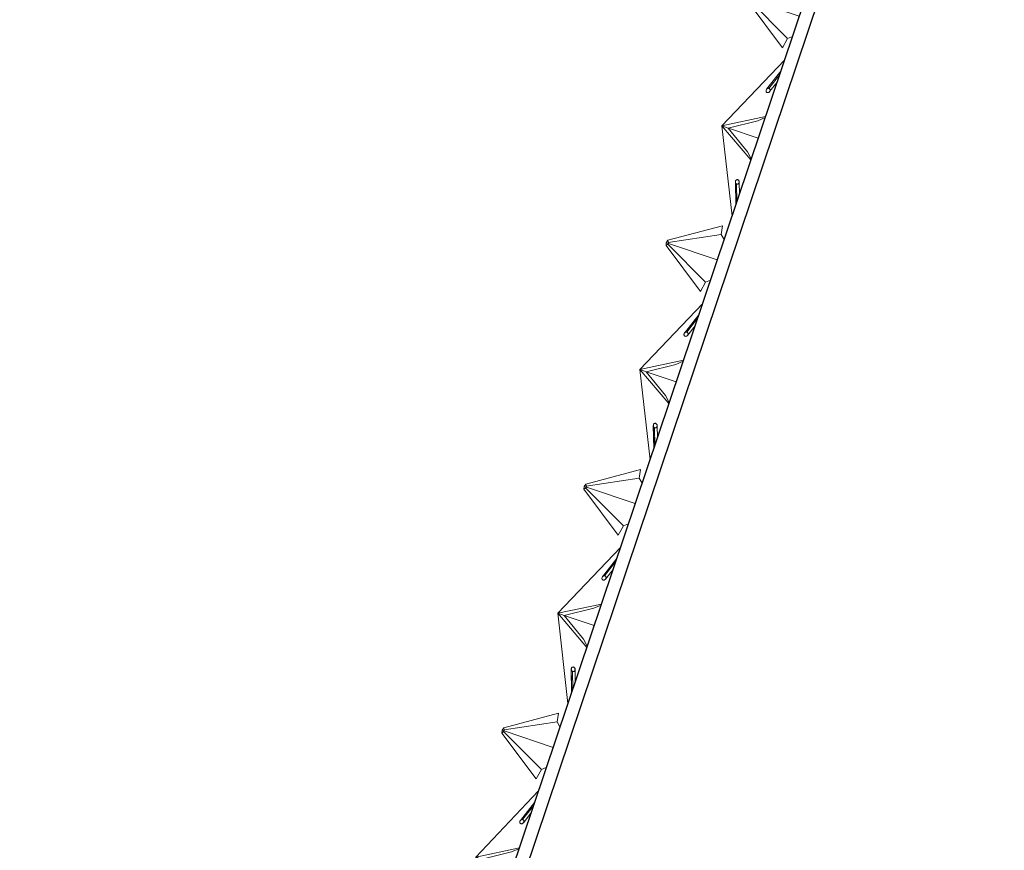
# Model space of a CAD drawing. Header units: millimetres. Extents: x 1512 to 2105, y 794 to 1149.
# Tile 54 of 256: x 1691 to 1706, y 865 to 878. Entities that reach past the tile are written whole.
import ezdxf

# ---------------------------------------------------------------- set-up
doc = ezdxf.new("R2010")
doc.units = ezdxf.units.MM
doc.layers.add('A-GLAZ-CURT', color=52, linetype='Continuous', lineweight=9)
doc.layers.add('A-WALL', color=113, linetype='Continuous', lineweight=9)

# ---------------------------------------------------------------- blocks, each defined once
blk = doc.blocks.new('Family2 - Family2-154966-اول')
at = {"layer": 'A-GLAZ-CURT'}
for p, q in [((-136.858, 62.014), (-136.857, 61.654)), ((-136.839, 61.705), (-136.839, 61.981)), ((-136.797, 61.822), (-136.798, 62.015)), ((-137.935, 61.112), (-137.07, 61.329)), ((-137.093, 61.192), (-137.929, 61.078)), ((-137.929, 61.078), (-137.093, 61.192)), ((-137.093, 61.192), (-137.07, 61.329)), ((-137.049, 61.11), (-137.093, 61.192)), ((-137.964, 61.029), (-137.959, 61.074)), ((-137.964, 61.029), (-137.959, 61.074)), ((-137.964, 61.029), (-137.926, 61.062)), ((-137.964, 61.029), (-137.435, 60.299)), ((-137.935, 61.112), (-137.959, 61.074)), ((-137.935, 61.112), (-137.959, 61.074)), ((-137.959, 61.074), (-137.926, 61.062)), ((-137.959, 61.074), (-137.926, 61.062)), ((-137.352, 60.443), (-137.938, 61.052)), ((-137.938, 61.052), (-137.352, 60.443)), ((-137.935, 61.112), (-137.926, 61.062)), ((-137.926, 61.062), (-137.162, 60.791)), ((-137.926, 61.062), (-137.162, 60.791)), ((-137.352, 60.443), (-137.435, 60.299)), ((-137.274, 60.476), (-137.352, 60.443)), ((-137.467, 59.929), (-137.695, 59.649)), ((-137.66, 59.663), (-137.485, 59.878)), ((-137.649, 59.611), (-137.527, 59.76))]:
    blk.add_line(p, q, dxfattribs=at)
at = {"layer": 'A-GLAZ-CURT', "lineweight": 18, "flags": 128}
for points in [[(-136.816, 62.048), (-136.822, 62.05), (-136.829, 62.051), (-136.836, 62.049), (-136.842, 62.046), (-136.847, 62.042), (-136.852, 62.036), (-136.855, 62.029), (-136.857, 62.021), (-136.858, 62.013), (-136.857, 62.005), (-136.854, 61.997), (-136.85, 61.991), (-136.845, 61.985), (-136.839, 61.981)], [(-136.839, 61.981), (-136.833, 61.979), (-136.826, 61.978), (-136.82, 61.98), (-136.813, 61.983), (-136.808, 61.987), (-136.803, 61.993), (-136.8, 62), (-136.798, 62.008), (-136.798, 62.016), (-136.799, 62.024), (-136.801, 62.032), (-136.805, 62.038), (-136.81, 62.044), (-136.816, 62.048)], [(-137.66, 59.663), (-137.667, 59.664), (-137.674, 59.663), (-137.682, 59.66), (-137.688, 59.656), (-137.694, 59.65), (-137.699, 59.643), (-137.702, 59.636), (-137.704, 59.629), (-137.704, 59.621), (-137.703, 59.614), (-137.7, 59.608), (-137.696, 59.603), (-137.69, 59.599), (-137.684, 59.597)], [(-137.684, 59.597), (-137.677, 59.596), (-137.669, 59.597), (-137.662, 59.6), (-137.655, 59.604), (-137.65, 59.61), (-137.645, 59.616), (-137.641, 59.624), (-137.64, 59.631), (-137.639, 59.639), (-137.641, 59.646), (-137.644, 59.652), (-137.648, 59.657), (-137.654, 59.661), (-137.66, 59.663)]]:
    blk.add_lwpolyline(points, dxfattribs=at)
blk = doc.blocks.new('Family2 - Family2-154967-اول')
at = {"layer": 'A-GLAZ-CURT'}
for p, q in [((-137.406, 60.103), (-138.406, 59.084)), ((-137.406, 60.103), (-138.406, 59.084)), ((-137.467, 59.929), (-137.695, 59.649)), ((-137.66, 59.663), (-137.485, 59.878)), ((-137.649, 59.611), (-137.527, 59.76)), ((-137.718, 59.22), (-138.406, 59.084)), ((-138.406, 59.084), (-137.718, 59.22)), ((-137.84, 59.156), (-137.724, 59.204)), ((-137.959, 58.541), (-138.406, 59.084)), ((-138.406, 59.084), (-138.307, 59.049)), ((-138.406, 59.084), (-138.307, 59.049)), ((-138.406, 59.084), (-137.959, 58.541)), ((-138.269, 57.663), (-138.406, 59.084)), ((-138.269, 57.663), (-138.406, 59.084)), ((-137.84, 59.156), (-138.307, 59.049)), ((-138.011, 58.671), (-138.307, 59.049)), ((-138.306, 59.049), (-137.837, 58.883)), ((-138.306, 59.049), (-137.837, 58.883)), ((-138.011, 58.671), (-137.952, 58.56)), ((-138.208, 58.199), (-138.207, 57.838)), ((-138.189, 57.889), (-138.19, 58.166)), ((-138.148, 58.007), (-138.148, 58.199))]:
    blk.add_line(p, q, dxfattribs=at)
at = {"layer": 'A-GLAZ-CURT', "lineweight": 18, "flags": 128}
for points in [[(-137.66, 59.663), (-137.667, 59.664), (-137.674, 59.663), (-137.682, 59.66), (-137.688, 59.656), (-137.694, 59.65), (-137.699, 59.643), (-137.702, 59.636), (-137.704, 59.629), (-137.704, 59.621), (-137.703, 59.614), (-137.7, 59.608), (-137.696, 59.603), (-137.69, 59.599), (-137.684, 59.597)], [(-137.684, 59.597), (-137.677, 59.596), (-137.669, 59.597), (-137.662, 59.6), (-137.655, 59.604), (-137.65, 59.61), (-137.645, 59.616), (-137.641, 59.624), (-137.64, 59.631), (-137.639, 59.639), (-137.641, 59.646), (-137.644, 59.652), (-137.648, 59.657), (-137.654, 59.661), (-137.66, 59.663)], [(-138.167, 58.232), (-138.173, 58.235), (-138.18, 58.235), (-138.186, 58.234), (-138.193, 58.231), (-138.198, 58.226), (-138.203, 58.22), (-138.206, 58.213), (-138.208, 58.206), (-138.208, 58.197), (-138.207, 58.189), (-138.205, 58.182), (-138.201, 58.175), (-138.196, 58.17), (-138.19, 58.166)], [(-138.19, 58.166), (-138.184, 58.164), (-138.177, 58.163), (-138.17, 58.164), (-138.164, 58.167), (-138.159, 58.172), (-138.154, 58.178), (-138.151, 58.185), (-138.149, 58.193), (-138.148, 58.201), (-138.149, 58.209), (-138.152, 58.216), (-138.156, 58.223), (-138.161, 58.228), (-138.167, 58.232)]]:
    blk.add_lwpolyline(points, dxfattribs=at)
blk = doc.blocks.new('Family2 - Family2-V1-اول')
at = {"layer": 'A-GLAZ-CURT'}
for p, q in [((-152.264, 18.134), (-153.265, 17.115)), ((-152.264, 18.134), (-153.265, 17.115)), ((-152.326, 17.959), (-152.553, 17.679)), ((-152.518, 17.693), (-152.344, 17.908)), ((-152.507, 17.641), (-152.385, 17.791)), ((-152.576, 17.251), (-153.265, 17.115)), ((-153.265, 17.115), (-152.576, 17.251)), ((-152.698, 17.186), (-152.583, 17.234)), ((-152.817, 16.572), (-153.265, 17.115)), ((-153.265, 17.115), (-153.165, 17.08)), ((-153.265, 17.115), (-153.165, 17.08)), ((-153.265, 17.115), (-152.817, 16.572)), ((-153.128, 15.693), (-153.265, 17.115)), ((-153.128, 15.693), (-153.265, 17.115)), ((-152.698, 17.186), (-153.165, 17.08)), ((-152.869, 16.701), (-153.165, 17.08)), ((-153.164, 17.079), (-152.696, 16.914)), ((-153.164, 17.079), (-152.696, 16.914)), ((-152.869, 16.701), (-152.81, 16.59)), ((-153.066, 16.229), (-153.065, 15.869)), ((-153.047, 15.92), (-153.048, 16.196)), ((-153.006, 16.037), (-153.006, 16.23))]:
    blk.add_line(p, q, dxfattribs=at)
at = {"layer": 'A-GLAZ-CURT', "lineweight": 18, "flags": 128}
for points in [[(-152.518, 17.693), (-152.525, 17.694), (-152.532, 17.693), (-152.54, 17.69), (-152.546, 17.686), (-152.552, 17.68), (-152.557, 17.674), (-152.56, 17.667), (-152.562, 17.659), (-152.562, 17.652), (-152.561, 17.644), (-152.558, 17.638), (-152.554, 17.633), (-152.548, 17.629), (-152.542, 17.627)], [(-152.542, 17.627), (-152.535, 17.626), (-152.527, 17.628), (-152.52, 17.63), (-152.513, 17.635), (-152.508, 17.64), (-152.503, 17.647), (-152.5, 17.654), (-152.498, 17.661), (-152.497, 17.669), (-152.499, 17.676), (-152.502, 17.682), (-152.506, 17.687), (-152.512, 17.691), (-152.518, 17.693)], [(-153.025, 16.263), (-153.031, 16.265), (-153.038, 16.266), (-153.044, 16.264), (-153.051, 16.261), (-153.056, 16.257), (-153.061, 16.251), (-153.064, 16.244), (-153.066, 16.236), (-153.066, 16.228), (-153.065, 16.22), (-153.063, 16.212), (-153.059, 16.206), (-153.054, 16.2), (-153.048, 16.196)], [(-153.048, 16.196), (-153.042, 16.194), (-153.035, 16.193), (-153.028, 16.195), (-153.022, 16.198), (-153.017, 16.202), (-153.012, 16.208), (-153.009, 16.215), (-153.007, 16.223), (-153.006, 16.231), (-153.007, 16.239), (-153.01, 16.247), (-153.014, 16.253), (-153.019, 16.259), (-153.025, 16.263)]]:
    blk.add_lwpolyline(points, dxfattribs=at)

msp = doc.modelspace()

# ---------------------------------------------------------------- linework, layer by layer
at = {"layer": 'A-WALL', "lineweight": 25}
for p, q in [((1714.606, 912.686), (1690.679, 841.592)), ((1690.874, 841.526), (1714.762, 912.505))]:
    msp.add_line(p, q, dxfattribs=at)

# ---------------------------------------------------------------- block references
at = {"layer": 'A-GLAZ-CURT', "rotation": 0.894170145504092}
for name, p in [('Family2 - Family2-154966-اول', (1841.038, 819.391)), ('Family2 - Family2-154967-اول', (1841.038, 819.391)), ('Family2 - Family2-154966-اول', (1839.747, 815.555)), ('Family2 - Family2-154967-اول', (1839.747, 815.555)), ('Family2 - Family2-154966-اول', (1838.456, 811.719)), ('Family2 - Family2-154967-اول', (1838.456, 811.719)), ('Family2 - Family2-154966-اول', (1837.165, 807.883)), ('Family2 - Family2-V1-اول', (1851.366, 850.079))]:
    msp.add_blockref(name, p, dxfattribs=at)

doc.saveas('drawing.dxf')
